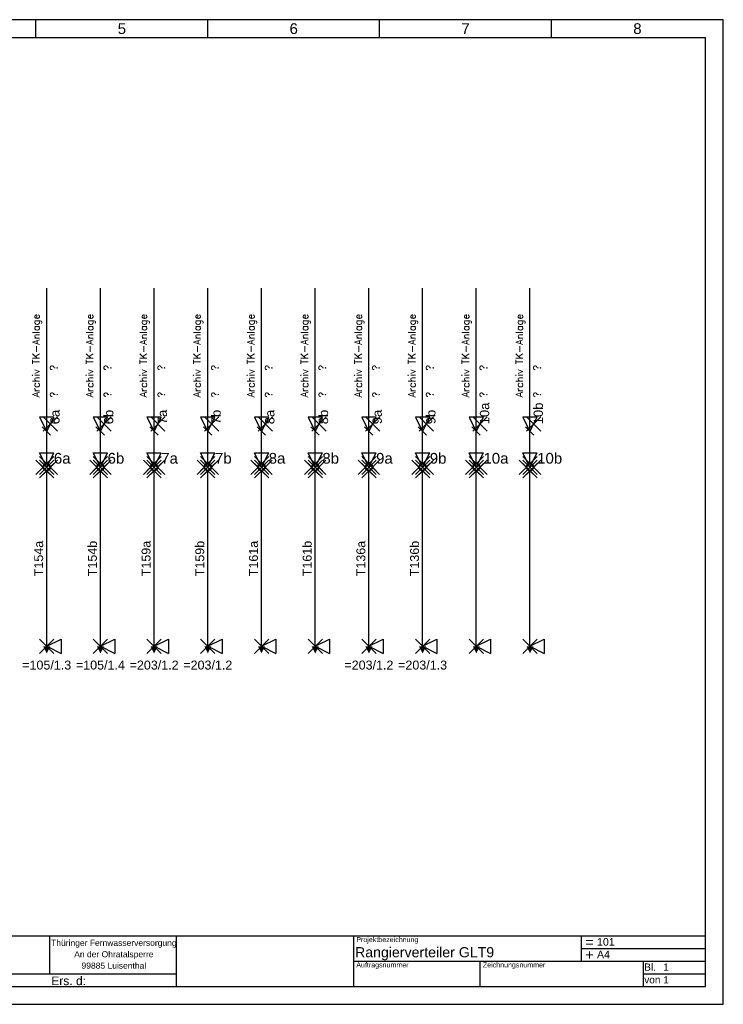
# Model space of a CAD drawing. Extents: x 0 to 384, y 0 to 275.
# Tile 2 of 2: x 187 to 384, y 0 to 275. Entities that reach past the tile are written whole.
import ezdxf
from ezdxf.enums import TextEntityAlignment as Align

# ---------------------------------------------------------------- set-up
doc = ezdxf.new("R2010")
doc.units = 0
doc.header["$LTSCALE"] = 25
doc.layers.get('0').update_dxf_attribs({"linetype": 'CONTINUOUS'})
for name, color, linetype in [('ECS_LEV_LINE', 7, 'CONTINUOUS'), ('ECS_LEV_LINE_WNO', 7, 'CONTINUOUS'), ('ECS_LEV_PG_FRAME', 7, 'CONTINUOUS'), ('ECS_LEV_PG_LADDER', 7, 'CONTINUOUS'), ('ECS_LEV_PH_DATA', 7, 'CONTINUOUS'), ('ECS_LEV_SYM', 7, 'CONTINUOUS'), ('ECS_LEV_SYM_CPOINT', 7, 'CONTINUOUS'), ('ECS_LEV_SYM_DEVID', 7, 'CONTINUOUS'), ('ECS_LEV_SYM_GEO_SCM', 7, 'CONTINUOUS'), ('ECS_LEV_SYM_M_CP', 3, 'CONTINUOUS'), ('ECS_LEV_SYM_M_PN', 1, 'CONTINUOUS'), ('ECS_LEV_SYM_M_RP', 1, 'CONTINUOUS'), ('ECS_LEV_SYM_TEXT', 7, 'CONTINUOUS'), ('ECS_LEV_SYMCR', 7, 'CONTINUOUS')]:
    doc.layers.add(name, color=color, linetype=linetype)
doc.styles.add('Arial', font='ARIAL.TTF', dxfattribs={"oblique": 0.017453})
doc.styles.add('ROMANS', font='ROMANS.SHX', dxfattribs={"oblique": 0.017453, "height": 1})
doc.styles.get("Standard").update_dxf_attribs({"font": 'romans.shx'})

# ---------------------------------------------------------------- blocks, each defined once
blk = doc.blocks.new('SIEC_XKW')
at = {"layer": 'ECS_LEV_SYM_GEO_SCM', "color": 0, "linetype": 'Continuous'}
blk.add_circle((0, 0), 1, dxfattribs=at)
at = {"layer": 'ECS_LEV_SYM_M_CP', "linetype": 'Continuous'}
for p, q in [((-2, 3), (2, -1)), ((-2, -1), (2, 3)), ((-3, 2), (1, -2)), ((-3, -2), (1, 2)), ((-2, 2), (2, -2)), ((-2, -2), (2, 2)), ((-2, 1), (2, -3)), ((-2, -3), (2, 1)), ((-1, 2), (3, -2)), ((-1, -2), (3, 2))]:
    blk.add_line(p, q, dxfattribs=at)
at = {"layer": 'ECS_LEV_SYM_M_RP', "linetype": 'Continuous'}
for p, q in [((-2, 4), (2, 4)), ((0, 0), (-2, 4)), ((0, 0), (2, 4))]:
    blk.add_line(p, q, dxfattribs=at)
at = {"layer": 'ECS_LEV_SYM_CPOINT', "linetype": 'Continuous', "style": 'ROMANS'}
blk.add_attdef('ECS_T_CPOINT_001', (2, 1), '', height=3, dxfattribs=at)
at = {"layer": 'ECS_LEV_SYM_DEVID', "linetype": 'Continuous', "style": 'ROMANS'}
for tag, p in [('ECS_T_DEVID_3', (-2, 9.4)), ('ECS_T_DEVID_2', (-2, 5.2)), ('ECS_T_DEVID_1', (-2, 1))]:
    blk.add_attdef(tag, text='', height=3, dxfattribs=at).set_placement(p, align=Align.RIGHT)
at = {"layer": 'ECS_LEV_SYM_M_PN', "color": 1, "linetype": 'Continuous', "style": 'ROMANS'}
blk.add_attdef('ECS_T_PARTNO', text='', height=3, dxfattribs=at).set_placement((-2, -3.2), align=Align.RIGHT)
blk = doc.blocks.new('__TEXT_')
blk = doc.blocks.new('__PHTEXT_')
blk = doc.blocks.new('SIEC_LABWP')
at = {"layer": 'ECS_LEV_SYM_GEO_SCM', "color": 0, "linetype": 'Continuous'}
blk.add_lwpolyline([(0, 0, 2, 0, 0), (2, 0, 0, 0, 0)], format="xyseb", dxfattribs=at)
at = {"layer": 'ECS_LEV_SYM_M_CP', "linetype": 'Continuous'}
for p, q in [((-2, 2), (2, -2)), ((-2, -2), (2, 2))]:
    blk.add_line(p, q, dxfattribs=at)
at = {"layer": 'ECS_LEV_SYM_M_RP', "linetype": 'Continuous'}
for p, q in [((-2, 4), (2, 4)), ((0, 0), (-2, 4)), ((0, 0), (2, 4))]:
    blk.add_line(p, q, dxfattribs=at)
at = {"layer": 'ECS_LEV_SYM_CPOINT', "linetype": 'Continuous', "style": 'ROMANS'}
blk.add_attdef('ECS_T_CPOINT_001', text='', height=2.5, dxfattribs=at).set_placement((0, 0), align=Align.MIDDLE_LEFT)
at = {"layer": 'ECS_LEV_SYM_DEVID', "linetype": 'Continuous', "style": 'ROMANS'}
for tag, p in [('ECS_T_DEVID_3', (4, 8.4)), ('ECS_T_DEVID_2', (4, 4.2)), ('ECS_T_DEVID_1', (4, 0))]:
    blk.add_attdef(tag, text='', height=2.5, dxfattribs=at).set_placement(p, align=Align.MIDDLE_LEFT)
at = {"layer": 'ECS_LEV_SYM_M_PN', "color": 1, "linetype": 'Continuous', "style": 'ROMANS'}
blk.add_attdef('ECS_T_PARTNO', text='', height=2.5, dxfattribs=at).set_placement((4, -4.2), align=Align.MIDDLE_LEFT)
blk = doc.blocks.new('__POT_')
blk = doc.blocks.new('SIEC_WKABEL_1')
at = {"color": 0, "linetype": 'Continuous'}
blk.add_line((-1.24, 1.28), (1.1, -1.05), dxfattribs=at)
at = {"layer": 'ECS_LEV_SYM_M_CP', "color": 3, "linetype": 'Continuous'}
for p, q in [((-0.96, 4.04), (3.04, 0.04)), ((-0.96, 0.04), (3.04, 4.04))]:
    blk.add_line(p, q, dxfattribs=at)
at = {"layer": 'ECS_LEV_SYM_M_RP', "linetype": 'Continuous'}
blk.add_lwpolyline([(0, 0), (2, 4), (-2, 4)], close=True, dxfattribs=at)
at = {"layer": 'ECS_LEV_SYM_CPOINT', "linetype": 'Continuous', "style": 'Arial'}
blk.add_attdef('ECS_T_CPOINT_001', text='', height=2.6, rotation=89.998492, dxfattribs=at).set_placement((1, 2), align=Align.TOP_LEFT)
at = {"layer": 'ECS_LEV_SYM_DEVID', "linetype": 'Continuous', "style": 'Arial'}
for tag, p in [('ECS_T_DEVID_3', (-0.2559, 6.8758)), ('ECS_T_DEVID_2', (-0.2559, 2.6758)), ('ECS_T_DEVID_1', (-0.2559, -1.5242))]:
    blk.add_attdef(tag, text='', height=3, dxfattribs=at).set_placement(p, align=Align.MIDDLE_RIGHT)
at = {"layer": 'ECS_LEV_SYM_M_PN', "linetype": 'Continuous', "style": 'Arial'}
blk.add_attdef('ECS_T_PARTNO', text='', height=3, dxfattribs=at).set_placement((-0.2559, -5.7242), align=Align.MIDDLE_RIGHT)
at = {"layer": 'ECS_LEV_SYM_TEXT', "linetype": 'Continuous', "style": 'Arial'}
for tag, p in [('ECS_T_TEXT_1.0', (1, 17)), ('ECS_T_TEXT_3.0', (-4, 9.5)), ('ECS_T_TEXT_2.0', (1, 9.5))]:
    blk.add_attdef(tag, text='', height=2, rotation=89.998492, dxfattribs=at).set_placement(p, align=Align.TOP_LEFT)
at = {"layer": 'ECS_LEV_SYMCR', "color": 0, "linetype": 'Continuous', "style": 'Arial'}
for tag, p in [('ECS_T_CRC_TEXT_P', (-0.2559, -5.7242)), ('ECS_T_CRC_TEXT_N', (-0.2559, -9.9242))]:
    blk.add_attdef(tag, text='', height=2.5, dxfattribs=at).set_placement(p, align=Align.MIDDLE_RIGHT)

msp = doc.modelspace()

# ---------------------------------------------------------------- linework, layer by layer
at = {"layer": 'ECS_LEV_LINE', "color": 7, "linetype": 'Continuous'}
for p, q in [((195, 151), (195, 200)), ((210, 151), (210, 200)), ((225, 151), (225, 200)), ((240, 151), (240, 200)), ((255, 151), (255, 200)), ((270, 151), (270, 200)), ((285, 151), (285, 200)), ((300, 151), (300, 200)), ((315, 151), (315, 200)), ((330, 151), (330, 200)), ((195, 100), (195, 149)), ((210, 100), (210, 149)), ((225, 100), (225, 149)), ((240, 100), (240, 149)), ((255, 100), (255, 149)), ((270, 100), (270, 149)), ((285, 100), (285, 149)), ((300, 100), (300, 149)), ((315, 100), (315, 149)), ((330, 100), (330, 149))]:
    msp.add_line(p, q, dxfattribs=at)
at = {"layer": 'ECS_LEV_PG_FRAME', "color": 7, "linetype": 'Continuous'}
for p, q in [((384, 275), (0, 275)), ((384, 0), (384, 275)), ((0, 0), (384, 0))]:
    msp.add_line(p, q, dxfattribs=at)
at = {"layer": 'ECS_LEV_PG_LADDER', "color": 7}
for p, q in [((192, 270), (192, 275)), ((240, 270), (240, 275)), ((288, 270), (288, 275)), ((336, 270), (336, 275))]:
    msp.add_line(p, q, dxfattribs=at)
at = {"layer": 'ECS_LEV_PH_DATA', "color": 7}
for p, q in [((5, 270), (379, 270)), ((379, 5), (379, 270)), ((29.0414, 19.142), (344.408, 19.142)), ((195.917, 8.5355), (195.917, 19.142)), ((231.272, 8.5355), (231.272, 19.142)), ((280.769, 12.071), (280.769, 19.142)), ((344.408, 12.071), (344.408, 19.142)), ((344.408, 19.142), (379, 19.142)), ((344.408, 15.6065), (379, 15.6065)), ((280.769, 12.071), (316.124, 12.071)), ((280.769, 5), (280.769, 12.071)), ((316.124, 5), (316.124, 12.071)), ((316.124, 12.071), (379, 12.071)), ((361.704, 5), (361.704, 12.071)), ((157.0265, 8.5355), (231.272, 8.5355)), ((231.272, 5), (231.272, 8.5355)), ((361.704, 8.5355), (379, 8.5355)), ((5, 5), (379, 5)), ((231.272, 5), (280.769, 5))]:
    msp.add_line(p, q, dxfattribs=at)

# ---------------------------------------------------------------- block references
at = {"layer": 'ECS_LEV_LINE_WNO', "color": 5, "linetype": 'Continuous'}
ref = msp.add_blockref('__POT_', (0, 0), dxfattribs=at)
ref.add_attrib('ECS_T_WIRENO', 'T154a', dxfattribs={"color": 0, "linetype": 'Continuous', "height": 2.5, "rotation": 89.9984916, "style": 'Arial'}).set_placement((194, 124.5), align=Align.CENTER)
ref = msp.add_blockref('__POT_', (0, 0), dxfattribs=at)
ref.add_attrib('ECS_T_WIRENO', 'T154b', dxfattribs={"color": 0, "linetype": 'Continuous', "height": 2.5, "rotation": 89.9984916, "style": 'Arial'}).set_placement((209, 124.5), align=Align.CENTER)
ref = msp.add_blockref('__POT_', (0, 0), dxfattribs=at)
ref.add_attrib('ECS_T_WIRENO', 'T159a', dxfattribs={"color": 0, "linetype": 'Continuous', "height": 2.5, "rotation": 89.9984916, "style": 'Arial'}).set_placement((224, 124.5), align=Align.CENTER)
ref = msp.add_blockref('__POT_', (0, 0), dxfattribs=at)
ref.add_attrib('ECS_T_WIRENO', 'T159b', dxfattribs={"color": 0, "linetype": 'Continuous', "height": 2.5, "rotation": 89.9984916, "style": 'Arial'}).set_placement((239, 124.5), align=Align.CENTER)
ref = msp.add_blockref('__POT_', (0, 0), dxfattribs=at)
ref.add_attrib('ECS_T_WIRENO', 'T161a', dxfattribs={"color": 0, "linetype": 'Continuous', "height": 2.5, "rotation": 89.9984916, "style": 'Arial'}).set_placement((254, 124.5), align=Align.CENTER)
ref = msp.add_blockref('__POT_', (0, 0), dxfattribs=at)
ref.add_attrib('ECS_T_WIRENO', 'T161b', dxfattribs={"color": 0, "linetype": 'Continuous', "height": 2.5, "rotation": 89.9984916, "style": 'Arial'}).set_placement((269, 124.5), align=Align.CENTER)
ref = msp.add_blockref('__POT_', (0, 0), dxfattribs=at)
ref.add_attrib('ECS_T_WIRENO', 'T136a', dxfattribs={"color": 0, "linetype": 'Continuous', "height": 2.5, "rotation": 89.9984916, "style": 'Arial'}).set_placement((284, 124.5), align=Align.CENTER)
ref = msp.add_blockref('__POT_', (0, 0), dxfattribs=at)
ref.add_attrib('ECS_T_WIRENO', 'T136b', dxfattribs={"color": 0, "linetype": 'Continuous', "height": 2.5, "rotation": 89.9984916, "style": 'Arial'}).set_placement((299, 124.5), align=Align.CENTER)
at = {"layer": 'ECS_LEV_PG_LADDER', "color": 7, "linetype": 'Continuous'}
ref = msp.add_blockref('__TEXT_', (0, 0), dxfattribs=at)
ref.add_attrib('?', '5', dxfattribs={"color": 7, "height": 3, "style": 'Arial'}).set_placement((216, 272.5), align=Align.MIDDLE_CENTER)
ref = msp.add_blockref('__TEXT_', (0, 0), dxfattribs=at)
ref.add_attrib('?', '6', dxfattribs={"color": 7, "height": 3, "style": 'Arial'}).set_placement((264, 272.5), align=Align.MIDDLE_CENTER)
ref = msp.add_blockref('__TEXT_', (0, 0), dxfattribs=at)
ref.add_attrib('?', '7', dxfattribs={"color": 7, "height": 3, "style": 'Arial'}).set_placement((312, 272.5), align=Align.MIDDLE_CENTER)
ref = msp.add_blockref('__TEXT_', (0, 0), dxfattribs=at)
ref.add_attrib('?', '8', dxfattribs={"color": 7, "height": 3, "style": 'Arial'}).set_placement((360, 272.5), align=Align.MIDDLE_CENTER)
at = {"layer": 'ECS_LEV_PH_DATA', "color": 7, "linetype": 'Continuous'}
ref = msp.add_blockref('__PHTEXT_', (0, 0), dxfattribs=at)
ref.add_attrib('?addr01_0.0', 'Thüringer Fernwasserversorgung', dxfattribs={"color": 7, "linetype": 'Continuous', "height": 1.69704, "style": 'Arial'}).set_placement((213.7561, 17.1692), align=Align.MIDDLE_CENTER)
ref = msp.add_blockref('__TEXT_', (0, 0), dxfattribs=dict(at, xscale=1.4142, yscale=1.4142, zscale=1.4142))
ref.add_attrib('ECS_T_TEXT_0.0', 'Projektbezeichnung', (281.4761, 17.37425), dxfattribs={"color": 7, "height": 1.4142, "style": 'Arial'})
ref = msp.add_blockref('__TEXT_', (0, 0), dxfattribs=dict(at, xscale=1.4142, yscale=1.4142, zscale=1.4142))
ref.add_attrib('ECS_T_TEXT_0.0', '=', (345.46865, 15.96005), dxfattribs={"color": 7, "height": 2.8284, "style": 'Arial'})
ref = msp.add_blockref('__PHTEXT_', (0, 0), dxfattribs=at)
ref.add_attrib('?install_0.0', '101', (348.7223, 16.3917), dxfattribs={"color": 7, "linetype": 'Continuous', "height": 2.1213, "style": 'Arial'})
ref = msp.add_blockref('__PHTEXT_', (0, 0), dxfattribs=at)
ref.add_attrib('?addr02_0.0', 'An der Ohratalsperre', dxfattribs={"color": 7, "linetype": 'Continuous', "height": 1.69704, "style": 'Arial'}).set_placement((213.7561, 13.9872), align=Align.MIDDLE_CENTER)
ref = msp.add_blockref('__PHTEXT_', (0, 0), dxfattribs=at)
ref.add_attrib('?title01_0.0', 'Rangierverteiler GLT9', (281.1225, 13.1316), dxfattribs={"color": 7, "linetype": 'Continuous', "height": 2.8284, "style": 'Arial'})
ref = msp.add_blockref('__TEXT_', (0, 0), dxfattribs=dict(at, xscale=1.4142, yscale=1.4142, zscale=1.4142))
ref.add_attrib('ECS_T_TEXT_0.0', '+', (345.46865, 12.42455), dxfattribs={"color": 7, "height": 2.8284, "style": 'Arial'})
ref = msp.add_blockref('__PHTEXT_', (0, 0), dxfattribs=at)
ref.add_attrib('?location_0.0', 'A4', (348.7223, 12.8562), dxfattribs={"color": 7, "linetype": 'Continuous', "height": 2.1213, "style": 'Arial'})
ref = msp.add_blockref('__PHTEXT_', (0, 0), dxfattribs=at)
ref.add_attrib('?addr03_0.0', '99885 Luisenthal', dxfattribs={"color": 7, "linetype": 'Continuous', "height": 1.69704, "style": 'Arial'}).set_placement((213.7561, 10.8053), align=Align.MIDDLE_CENTER)
ref = msp.add_blockref('__TEXT_', (0, 0), dxfattribs=dict(at, xscale=1.4142, yscale=1.4142, zscale=1.4142))
ref.add_attrib('ECS_T_TEXT_0.0', 'Auftragsnummer', (281.4761, 10.30325), dxfattribs={"color": 7, "height": 1.4142, "style": 'Arial'})
ref = msp.add_blockref('__TEXT_', (0, 0), dxfattribs=dict(at, xscale=1.4142, yscale=1.4142, zscale=1.4142))
ref.add_attrib('ECS_T_TEXT_0.0', 'Zeichnungsnummer', (316.8311, 10.30325), dxfattribs={"color": 7, "height": 1.4142, "style": 'Arial'})
ref = msp.add_blockref('__TEXT_', (0, 0), dxfattribs=at)
ref.add_attrib('ECS_T_TEXT_0.0', 'Bl.', (361.9249, 9.39894), dxfattribs={"color": 7, "height": 2, "style": 'Arial'})
ref = msp.add_blockref('__PHTEXT_', (0, 0), dxfattribs=at)
ref.add_attrib('?page_0.0', '1', (367.2281, 9.3988), dxfattribs={"color": 7, "linetype": 'Continuous', "height": 2, "style": 'Arial'})
ref = msp.add_blockref('__TEXT_', (0, 0), dxfattribs=dict(at, xscale=1.4142, yscale=1.4142, zscale=1.4142))
ref.add_attrib('ECS_T_TEXT_0.0', 'Ers. d:', (196.27055, 5.35355), dxfattribs={"color": 7, "height": 2.40414, "style": 'Arial'})
ref = msp.add_blockref('__TEXT_', (0, 0), dxfattribs=at)
ref.add_attrib('ECS_T_TEXT_0.0', 'von', (361.9249, 5.8634), dxfattribs={"color": 7, "height": 2, "style": 'Arial'})
ref = msp.add_blockref('__PHTEXT_', (0, 0), dxfattribs=at)
ref.add_attrib('?inpgno_0.0', '1', (367.2281, 5.8633), dxfattribs={"color": 7, "linetype": 'Continuous', "height": 2, "style": 'Arial'})
at = {"layer": 'ECS_LEV_SYM', "linetype": 'Continuous'}
ref = msp.add_blockref('SIEC_WKABEL_1', (195, 160), dxfattribs=at)
ref.add_attrib('ECS_T_TEXT_3.0', 'Archiv TK-Anlage', dxfattribs={"layer": 'ECS_LEV_SYM_TEXT', "linetype": 'Continuous', "height": 2, "rotation": 89.9984916}).set_placement((191, 169.5), align=Align.TOP_LEFT)
ref.add_attrib('ECS_T_TEXT_2.0', '?', dxfattribs={"layer": 'ECS_LEV_SYM_TEXT', "linetype": 'Continuous', "height": 2, "rotation": 89.9984916}).set_placement((196, 169.5), align=Align.TOP_LEFT)
ref.add_attrib('ECS_T_TEXT_1.0', '?', dxfattribs={"layer": 'ECS_LEV_SYM_TEXT', "linetype": 'Continuous', "height": 2, "rotation": 89.9984916}).set_placement((196, 177), align=Align.TOP_LEFT)
ref.add_attrib('ECS_T_CPOINT_001', '6a', dxfattribs={"layer": 'ECS_LEV_SYM_CPOINT', "linetype": 'Continuous', "height": 2.6, "rotation": 89.9984916, "style": 'Arial'}).set_placement((196, 162), align=Align.TOP_LEFT)
ref = msp.add_blockref('SIEC_WKABEL_1', (210, 160), dxfattribs=at)
ref.add_attrib('ECS_T_TEXT_3.0', 'Archiv TK-Anlage', dxfattribs={"layer": 'ECS_LEV_SYM_TEXT', "linetype": 'Continuous', "height": 2, "rotation": 89.9984916}).set_placement((206, 169.5), align=Align.TOP_LEFT)
ref.add_attrib('ECS_T_TEXT_2.0', '?', dxfattribs={"layer": 'ECS_LEV_SYM_TEXT', "linetype": 'Continuous', "height": 2, "rotation": 89.9984916}).set_placement((211, 169.5), align=Align.TOP_LEFT)
ref.add_attrib('ECS_T_TEXT_1.0', '?', dxfattribs={"layer": 'ECS_LEV_SYM_TEXT', "linetype": 'Continuous', "height": 2, "rotation": 89.9984916}).set_placement((211, 177), align=Align.TOP_LEFT)
ref.add_attrib('ECS_T_CPOINT_001', '6b', dxfattribs={"layer": 'ECS_LEV_SYM_CPOINT', "linetype": 'Continuous', "height": 2.6, "rotation": 89.9984916, "style": 'Arial'}).set_placement((211, 162), align=Align.TOP_LEFT)
ref = msp.add_blockref('SIEC_WKABEL_1', (225, 160), dxfattribs=at)
ref.add_attrib('ECS_T_TEXT_3.0', 'Archiv TK-Anlage', dxfattribs={"layer": 'ECS_LEV_SYM_TEXT', "linetype": 'Continuous', "height": 2, "rotation": 89.9984916}).set_placement((221, 169.5), align=Align.TOP_LEFT)
ref.add_attrib('ECS_T_TEXT_2.0', '?', dxfattribs={"layer": 'ECS_LEV_SYM_TEXT', "linetype": 'Continuous', "height": 2, "rotation": 89.9984916}).set_placement((226, 169.5), align=Align.TOP_LEFT)
ref.add_attrib('ECS_T_TEXT_1.0', '?', dxfattribs={"layer": 'ECS_LEV_SYM_TEXT', "linetype": 'Continuous', "height": 2, "rotation": 89.9984916}).set_placement((226, 177), align=Align.TOP_LEFT)
ref.add_attrib('ECS_T_CPOINT_001', '7a', dxfattribs={"layer": 'ECS_LEV_SYM_CPOINT', "linetype": 'Continuous', "height": 2.6, "rotation": 89.9984916, "style": 'Arial'}).set_placement((226, 162), align=Align.TOP_LEFT)
ref = msp.add_blockref('SIEC_WKABEL_1', (240, 160), dxfattribs=at)
ref.add_attrib('ECS_T_TEXT_3.0', 'Archiv TK-Anlage', dxfattribs={"layer": 'ECS_LEV_SYM_TEXT', "linetype": 'Continuous', "height": 2, "rotation": 89.9984916}).set_placement((236, 169.5), align=Align.TOP_LEFT)
ref.add_attrib('ECS_T_TEXT_2.0', '?', dxfattribs={"layer": 'ECS_LEV_SYM_TEXT', "linetype": 'Continuous', "height": 2, "rotation": 89.9984916}).set_placement((241, 169.5), align=Align.TOP_LEFT)
ref.add_attrib('ECS_T_TEXT_1.0', '?', dxfattribs={"layer": 'ECS_LEV_SYM_TEXT', "linetype": 'Continuous', "height": 2, "rotation": 89.9984916}).set_placement((241, 177), align=Align.TOP_LEFT)
ref.add_attrib('ECS_T_CPOINT_001', '7b', dxfattribs={"layer": 'ECS_LEV_SYM_CPOINT', "linetype": 'Continuous', "height": 2.6, "rotation": 89.9984916, "style": 'Arial'}).set_placement((241, 162), align=Align.TOP_LEFT)
ref = msp.add_blockref('SIEC_WKABEL_1', (255, 160), dxfattribs=at)
ref.add_attrib('ECS_T_TEXT_3.0', 'Archiv TK-Anlage', dxfattribs={"layer": 'ECS_LEV_SYM_TEXT', "linetype": 'Continuous', "height": 2, "rotation": 89.9984916}).set_placement((251, 169.5), align=Align.TOP_LEFT)
ref.add_attrib('ECS_T_TEXT_2.0', '?', dxfattribs={"layer": 'ECS_LEV_SYM_TEXT', "linetype": 'Continuous', "height": 2, "rotation": 89.9984916}).set_placement((256, 169.5), align=Align.TOP_LEFT)
ref.add_attrib('ECS_T_TEXT_1.0', '?', dxfattribs={"layer": 'ECS_LEV_SYM_TEXT', "linetype": 'Continuous', "height": 2, "rotation": 89.9984916}).set_placement((256, 177), align=Align.TOP_LEFT)
ref.add_attrib('ECS_T_CPOINT_001', '8a', dxfattribs={"layer": 'ECS_LEV_SYM_CPOINT', "linetype": 'Continuous', "height": 2.6, "rotation": 89.9984916, "style": 'Arial'}).set_placement((256, 162), align=Align.TOP_LEFT)
ref = msp.add_blockref('SIEC_WKABEL_1', (270, 160), dxfattribs=at)
ref.add_attrib('ECS_T_TEXT_3.0', 'Archiv TK-Anlage', dxfattribs={"layer": 'ECS_LEV_SYM_TEXT', "linetype": 'Continuous', "height": 2, "rotation": 89.9984916}).set_placement((266, 169.5), align=Align.TOP_LEFT)
ref.add_attrib('ECS_T_TEXT_2.0', '?', dxfattribs={"layer": 'ECS_LEV_SYM_TEXT', "linetype": 'Continuous', "height": 2, "rotation": 89.9984916}).set_placement((271, 169.5), align=Align.TOP_LEFT)
ref.add_attrib('ECS_T_TEXT_1.0', '?', dxfattribs={"layer": 'ECS_LEV_SYM_TEXT', "linetype": 'Continuous', "height": 2, "rotation": 89.9984916}).set_placement((271, 177), align=Align.TOP_LEFT)
ref.add_attrib('ECS_T_CPOINT_001', '8b', dxfattribs={"layer": 'ECS_LEV_SYM_CPOINT', "linetype": 'Continuous', "height": 2.6, "rotation": 89.9984916, "style": 'Arial'}).set_placement((271, 162), align=Align.TOP_LEFT)
ref = msp.add_blockref('SIEC_WKABEL_1', (285, 160), dxfattribs=at)
ref.add_attrib('ECS_T_TEXT_3.0', 'Archiv TK-Anlage', dxfattribs={"layer": 'ECS_LEV_SYM_TEXT', "linetype": 'Continuous', "height": 2, "rotation": 89.9984916}).set_placement((281, 169.5), align=Align.TOP_LEFT)
ref.add_attrib('ECS_T_TEXT_2.0', '?', dxfattribs={"layer": 'ECS_LEV_SYM_TEXT', "linetype": 'Continuous', "height": 2, "rotation": 89.9984916}).set_placement((286, 169.5), align=Align.TOP_LEFT)
ref.add_attrib('ECS_T_TEXT_1.0', '?', dxfattribs={"layer": 'ECS_LEV_SYM_TEXT', "linetype": 'Continuous', "height": 2, "rotation": 89.9984916}).set_placement((286, 177), align=Align.TOP_LEFT)
ref.add_attrib('ECS_T_CPOINT_001', '9a', dxfattribs={"layer": 'ECS_LEV_SYM_CPOINT', "linetype": 'Continuous', "height": 2.6, "rotation": 89.9984916, "style": 'Arial'}).set_placement((286, 162), align=Align.TOP_LEFT)
ref = msp.add_blockref('SIEC_WKABEL_1', (300, 160), dxfattribs=at)
ref.add_attrib('ECS_T_TEXT_3.0', 'Archiv TK-Anlage', dxfattribs={"layer": 'ECS_LEV_SYM_TEXT', "linetype": 'Continuous', "height": 2, "rotation": 89.9984916}).set_placement((296, 169.5), align=Align.TOP_LEFT)
ref.add_attrib('ECS_T_TEXT_2.0', '?', dxfattribs={"layer": 'ECS_LEV_SYM_TEXT', "linetype": 'Continuous', "height": 2, "rotation": 89.9984916}).set_placement((301, 169.5), align=Align.TOP_LEFT)
ref.add_attrib('ECS_T_TEXT_1.0', '?', dxfattribs={"layer": 'ECS_LEV_SYM_TEXT', "linetype": 'Continuous', "height": 2, "rotation": 89.9984916}).set_placement((301, 177), align=Align.TOP_LEFT)
ref.add_attrib('ECS_T_CPOINT_001', '9b', dxfattribs={"layer": 'ECS_LEV_SYM_CPOINT', "linetype": 'Continuous', "height": 2.6, "rotation": 89.9984916, "style": 'Arial'}).set_placement((301, 162), align=Align.TOP_LEFT)
ref = msp.add_blockref('SIEC_WKABEL_1', (315, 160), dxfattribs=at)
ref.add_attrib('ECS_T_TEXT_3.0', 'Archiv TK-Anlage', dxfattribs={"layer": 'ECS_LEV_SYM_TEXT', "linetype": 'Continuous', "height": 2, "rotation": 89.9984916}).set_placement((311, 169.5), align=Align.TOP_LEFT)
ref.add_attrib('ECS_T_TEXT_2.0', '?', dxfattribs={"layer": 'ECS_LEV_SYM_TEXT', "linetype": 'Continuous', "height": 2, "rotation": 89.9984916}).set_placement((316, 169.5), align=Align.TOP_LEFT)
ref.add_attrib('ECS_T_TEXT_1.0', '?', dxfattribs={"layer": 'ECS_LEV_SYM_TEXT', "linetype": 'Continuous', "height": 2, "rotation": 89.9984916}).set_placement((316, 177), align=Align.TOP_LEFT)
ref.add_attrib('ECS_T_CPOINT_001', '10a', dxfattribs={"layer": 'ECS_LEV_SYM_CPOINT', "linetype": 'Continuous', "height": 2.6, "rotation": 89.9984916, "style": 'Arial'}).set_placement((316, 162), align=Align.TOP_LEFT)
ref = msp.add_blockref('SIEC_WKABEL_1', (330, 160), dxfattribs=at)
ref.add_attrib('ECS_T_TEXT_3.0', 'Archiv TK-Anlage', dxfattribs={"layer": 'ECS_LEV_SYM_TEXT', "linetype": 'Continuous', "height": 2, "rotation": 89.9984916}).set_placement((326, 169.5), align=Align.TOP_LEFT)
ref.add_attrib('ECS_T_TEXT_2.0', '?', dxfattribs={"layer": 'ECS_LEV_SYM_TEXT', "linetype": 'Continuous', "height": 2, "rotation": 89.9984916}).set_placement((331, 169.5), align=Align.TOP_LEFT)
ref.add_attrib('ECS_T_TEXT_1.0', '?', dxfattribs={"layer": 'ECS_LEV_SYM_TEXT', "linetype": 'Continuous', "height": 2, "rotation": 89.9984916}).set_placement((331, 177), align=Align.TOP_LEFT)
ref.add_attrib('ECS_T_CPOINT_001', '10b', dxfattribs={"layer": 'ECS_LEV_SYM_CPOINT', "linetype": 'Continuous', "height": 2.6, "rotation": 89.9984916, "style": 'Arial'}).set_placement((331, 162), align=Align.TOP_LEFT)
at = {"layer": 'ECS_LEV_SYM'}
ref = msp.add_blockref('SIEC_XKW', (195, 150), dxfattribs=at)
ref.add_attrib('ECS_T_CPOINT_001', '6a', (197, 151), dxfattribs={"layer": 'ECS_LEV_SYM_CPOINT', "linetype": 'Continuous', "height": 3, "style": 'Arial'})
ref = msp.add_blockref('SIEC_XKW', (210, 150), dxfattribs=at)
ref.add_attrib('ECS_T_CPOINT_001', '6b', (212, 151), dxfattribs={"layer": 'ECS_LEV_SYM_CPOINT', "linetype": 'Continuous', "height": 3, "style": 'Arial'})
ref = msp.add_blockref('SIEC_XKW', (225, 150), dxfattribs=at)
ref.add_attrib('ECS_T_CPOINT_001', '7a', (227, 151), dxfattribs={"layer": 'ECS_LEV_SYM_CPOINT', "linetype": 'Continuous', "height": 3, "style": 'Arial'})
ref = msp.add_blockref('SIEC_XKW', (240, 150), dxfattribs=at)
ref.add_attrib('ECS_T_CPOINT_001', '7b', (242, 151), dxfattribs={"layer": 'ECS_LEV_SYM_CPOINT', "linetype": 'Continuous', "height": 3, "style": 'Arial'})
ref = msp.add_blockref('SIEC_XKW', (255, 150), dxfattribs=at)
ref.add_attrib('ECS_T_CPOINT_001', '8a', (257, 151), dxfattribs={"layer": 'ECS_LEV_SYM_CPOINT', "linetype": 'Continuous', "height": 3, "style": 'Arial'})
ref = msp.add_blockref('SIEC_XKW', (270, 150), dxfattribs=at)
ref.add_attrib('ECS_T_CPOINT_001', '8b', (272, 151), dxfattribs={"layer": 'ECS_LEV_SYM_CPOINT', "linetype": 'Continuous', "height": 3, "style": 'Arial'})
ref = msp.add_blockref('SIEC_XKW', (285, 150), dxfattribs=at)
ref.add_attrib('ECS_T_CPOINT_001', '9a', (287, 151), dxfattribs={"layer": 'ECS_LEV_SYM_CPOINT', "linetype": 'Continuous', "height": 3, "style": 'Arial'})
ref = msp.add_blockref('SIEC_XKW', (300, 150), dxfattribs=at)
ref.add_attrib('ECS_T_CPOINT_001', '9b', (302, 151), dxfattribs={"layer": 'ECS_LEV_SYM_CPOINT', "linetype": 'Continuous', "height": 3, "style": 'Arial'})
ref = msp.add_blockref('SIEC_XKW', (315, 150), dxfattribs=at)
ref.add_attrib('ECS_T_CPOINT_001', '10a', (317, 151), dxfattribs={"layer": 'ECS_LEV_SYM_CPOINT', "linetype": 'Continuous', "height": 3, "style": 'Arial'})
ref = msp.add_blockref('SIEC_XKW', (330, 150), dxfattribs=at)
ref.add_attrib('ECS_T_CPOINT_001', '10b', (332, 151), dxfattribs={"layer": 'ECS_LEV_SYM_CPOINT', "linetype": 'Continuous', "height": 3, "style": 'Arial'})
at = {"layer": 'ECS_LEV_SYM', "linetype": 'Continuous'}
ref = msp.add_blockref('SIEC_LABWP', (195, 100), dxfattribs=dict(at, rotation=269.9954747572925))
ref.add_attrib('ECS_T_DEVID_1', '=105/1.3', dxfattribs={"layer": 'ECS_LEV_SYM_DEVID', "linetype": 'Continuous', "height": 2.5, "style": 'Arial'}).set_placement((195, 96), align=Align.TOP_CENTER)
ref = msp.add_blockref('SIEC_LABWP', (210, 100), dxfattribs=dict(at, rotation=269.9954747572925))
ref.add_attrib('ECS_T_DEVID_1', '=105/1.4', dxfattribs={"layer": 'ECS_LEV_SYM_DEVID', "linetype": 'Continuous', "height": 2.5, "style": 'Arial'}).set_placement((210, 96), align=Align.TOP_CENTER)
ref = msp.add_blockref('SIEC_LABWP', (225, 100), dxfattribs=dict(at, rotation=269.9954747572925))
ref.add_attrib('ECS_T_DEVID_1', '=203/1.2', dxfattribs={"layer": 'ECS_LEV_SYM_DEVID', "linetype": 'Continuous', "height": 2.5, "style": 'Arial'}).set_placement((225, 96), align=Align.TOP_CENTER)
ref = msp.add_blockref('SIEC_LABWP', (240, 100), dxfattribs=dict(at, rotation=269.9954747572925))
ref.add_attrib('ECS_T_DEVID_1', '=203/1.2', dxfattribs={"layer": 'ECS_LEV_SYM_DEVID', "linetype": 'Continuous', "height": 2.5, "style": 'Arial'}).set_placement((240, 96), align=Align.TOP_CENTER)
at = {"layer": 'ECS_LEV_SYM', "linetype": 'Continuous', "rotation": 269.9954747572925}
for p in [(255, 100), (270, 100), (315, 100), (330, 100)]:
    msp.add_blockref('SIEC_LABWP', p, dxfattribs=at)
at = {"layer": 'ECS_LEV_SYM', "linetype": 'Continuous'}
ref = msp.add_blockref('SIEC_LABWP', (285, 100), dxfattribs=dict(at, rotation=269.9954747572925))
ref.add_attrib('ECS_T_DEVID_1', '=203/1.2', dxfattribs={"layer": 'ECS_LEV_SYM_DEVID', "linetype": 'Continuous', "height": 2.5, "style": 'Arial'}).set_placement((285, 96), align=Align.TOP_CENTER)
ref = msp.add_blockref('SIEC_LABWP', (300, 100), dxfattribs=dict(at, rotation=269.9954747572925))
ref.add_attrib('ECS_T_DEVID_1', '=203/1.3', dxfattribs={"layer": 'ECS_LEV_SYM_DEVID', "linetype": 'Continuous', "height": 2.5, "style": 'Arial'}).set_placement((300, 96), align=Align.TOP_CENTER)

doc.saveas('drawing.dxf')
